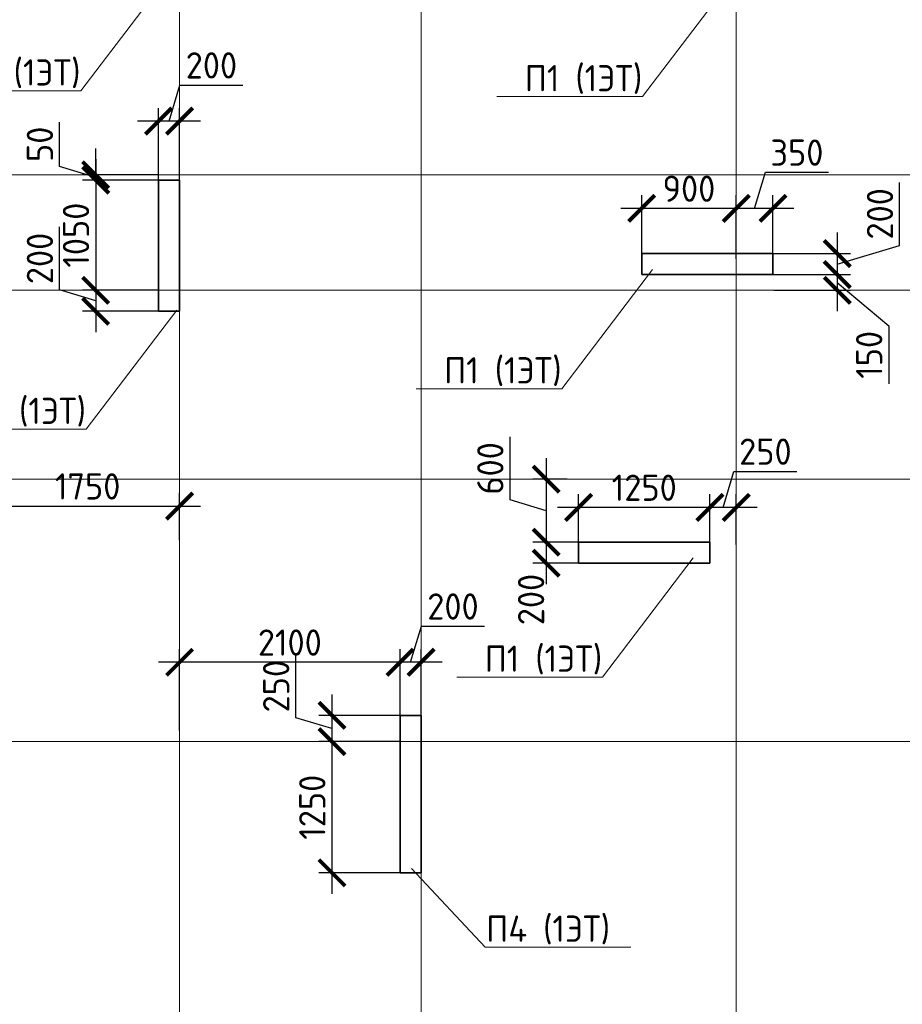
# Model space of a CAD drawing. Header units: millimetres. Extents: x 263826 to 1718326, y -423071 to 70137.
# Tile 216 of 256: x 457584 to 465988, y -41980 to -32600. Entities that reach past the tile are written whole.
import ezdxf
from ezdxf import colors
from ezdxf.entities.mleader import LeaderData, LeaderLine
from ezdxf.math import Vec2, Vec3

# ---------------------------------------------------------------- set-up
doc = ezdxf.new("R2010")
doc.units = ezdxf.units.MM
doc.linetypes.add('______5', pattern=[1100, 800, -100, 100, -100])
doc.linetypes.add('осевая', pattern=[50.8, 31.75, -6.35, 6.35, -6.35])
doc.layers.add('Колонна_ бетон', color=7, linetype='Continuous', lineweight=50, true_color=0xb4b496)
for name, color, linetype, lineweight in [('Оси', 40, '______5', 18), ('подоснова', 151, 'Continuous', 5), ('РАЗМЕРЫ', 1, 'Continuous', 9)]:
    doc.layers.add(name, color=color, linetype=linetype, lineweight=lineweight)
doc.styles.add('GOST-2.304_Type-B', font='GOST_Common.ttf')
doc.dimstyles.new('СПДС', dxfattribs={"dimscale": 100, "dimtxt": 2.5, "dimasz": 2.5, "dimexe": 1.25, "dimexo": 0, "dimtad": 1, "dimdec": 0, "dimtxsty": 'GOST-2.304_Type-B', "dimblk": 'ARCHTICK', "dimcen": 2.5, "dimdle": 2, "dimadec": 0, "dimazin": 2, "dimtfac": 0.75, "dimtdec": 0, "dimtmove": 1, "dimatfit": 3, "dimfxl": 1, "dimtolj": 1, "dimarcsym": 1})

# ---------------------------------------------------------------- blocks, each defined once
blk = doc.blocks.new('оси2')
at = {"layer": 'Оси', "color": 16, "linetype": 'осевая', "lineweight": 0, "ltscale": 0.5, "transparency": 33554687}
for p, q in [((1015145.5, 5465.4), (1015145.5, -20739.3)), ((1017445.5, 5465.4), (1017445.5, -20739.3)), ((1020445.5, 5465.4), (1020445.5, -20739.3)), ((979200, -4392.9), (1032582.1, -4392.9)), ((979200, -5492.9), (1032582.1, -5492.9)), ((979200, -7292.9), (1032582.1, -7292.9)), ((979200, -9792.9), (1032582.1, -9792.9))]:
    blk.add_line(p, q, dxfattribs=at)
blk = doc.blocks.new('_ArchTick')
at = {"color": 0, "linetype": 'ByBlock', "const_width": 0.15}
blk.add_lwpolyline([(-0.5, -0.5), (0.5, 0.5)], dxfattribs=at)
blk = doc.blocks.new('*D83')
at = {"layer": 'DEFPOINTS', "color": 0, "lineweight": 0, "transparency": 16777216}
for p in [(461206.8, -38721.2), (461206.8, -39527.6, -360), (461406.6, -39527.6)]:
    blk.add_point(p, dxfattribs=at)
at = {"layer": 'РАЗМЕРЫ', "color": 0, "lineweight": -2, "transparency": 16777216}
for p, q in [((461306.7, -38721.2), (461409.8, -38377.5)), ((461409.8, -38377.5), (462009.8, -38377.5)), ((461206.8, -39527.6), (461206.8, -38596.2)), ((461406.6, -39527.6), (461406.6, -38596.2)), ((461606.6, -38721.2), (461006.8, -38721.2))]:
    blk.add_line(p, q, dxfattribs=at)
at = {"layer": 'РАЗМЕРЫ', "color": 0, "lineweight": -2, "transparency": 16777216, "xscale": 250, "yscale": 250, "zscale": 250, "rotation": 180}
blk.add_blockref('_ArchTick', (461206.8, -38721.2), dxfattribs=at)
at = {"layer": 'РАЗМЕРЫ', "color": 0, "lineweight": -2, "transparency": 16777216, "xscale": 250, "yscale": 250, "zscale": 250}
blk.add_blockref('_ArchTick', (461406.6, -38721.2), dxfattribs=at)
at = {"layer": 'РАЗМЕРЫ', "color": 0, "lineweight": 0, "transparency": 16777216, "insert": (461709.8, -38190), "char_height": 250, "attachment_point": 5, "style": 'GOST-2.304_Type-B'}
blk.add_mtext('\\A1;200', dxfattribs=at)
blk = doc.blocks.new('*D84')
at = {"layer": 'DEFPOINTS', "color": 0, "lineweight": 0, "transparency": 16777216}
for p in [(459106.6, -38721.2), (461206.8, -39217.7), (459106.6, -39372.2)]:
    blk.add_point(p, dxfattribs=at)
at = {"layer": 'РАЗМЕРЫ', "color": 0, "lineweight": -2, "transparency": 16777216}
for p, q in [((459106.6, -39372.2), (459106.6, -38596.2)), ((461206.8, -39217.7), (461206.8, -38596.2)), ((461406.8, -38721.2), (458906.6, -38721.2))]:
    blk.add_line(p, q, dxfattribs=at)
at = {"layer": 'РАЗМЕРЫ', "color": 0, "lineweight": -2, "transparency": 16777216, "xscale": 250, "yscale": 250, "zscale": 250, "rotation": 180}
blk.add_blockref('_ArchTick', (459106.6, -38721.2), dxfattribs=at)
at = {"layer": 'РАЗМЕРЫ', "color": 0, "lineweight": -2, "transparency": 16777216, "xscale": 250, "yscale": 250, "zscale": 250}
blk.add_blockref('_ArchTick', (461206.8, -38721.2), dxfattribs=at)
at = {"layer": 'РАЗМЕРЫ', "color": 0, "lineweight": 0, "transparency": 16777216, "insert": (460156.7, -38533.7), "char_height": 250, "attachment_point": 5, "style": 'GOST-2.304_Type-B'}
blk.add_mtext('\\A1;2100', dxfattribs=at)
blk = doc.blocks.new('*D85')
at = {"layer": 'DEFPOINTS', "color": 0, "lineweight": 0, "transparency": 16777216}
for p in [(461306.6, -39227.6, -200), (460557.8, -39477.6), (461206.8, -39477.6, -560)]:
    blk.add_point(p, dxfattribs=at)
at = {"layer": 'РАЗМЕРЫ', "color": 0, "lineweight": -2, "transparency": 16777216}
for p, q in [((460214.1, -39249.4), (460214.1, -38649.4)), ((460557.8, -39027.6), (460557.8, -39677.6)), ((460557.8, -39352.6), (460214.1, -39249.4)), ((461306.6, -39227.6), (460432.8, -39227.6)), ((461206.8, -39477.6), (460432.8, -39477.6))]:
    blk.add_line(p, q, dxfattribs=at)
at = {"layer": 'РАЗМЕРЫ', "color": 0, "lineweight": -2, "transparency": 16777216, "xscale": 250, "yscale": 250, "zscale": 250}
for p, rotation in [((460557.8, -39227.6), 90), ((460557.8, -39477.6), 270)]:
    blk.add_blockref('_ArchTick', p, dxfattribs=dict(at, rotation=rotation))
at = {"layer": 'РАЗМЕРЫ', "color": 0, "lineweight": 0, "transparency": 16777216, "insert": (460026.6, -38949.4), "char_height": 250, "attachment_point": 5, "rotation": 90, "style": 'GOST-2.304_Type-B'}
blk.add_mtext('\\A1;250', dxfattribs=at)
blk = doc.blocks.new('*D86')
at = {"layer": 'DEFPOINTS', "color": 0, "lineweight": 0, "transparency": 16777216}
for p in [(461206.8, -39477.6, -560), (460557.8, -40727.6), (461206.8, -40727.6, -200)]:
    blk.add_point(p, dxfattribs=at)
at = {"layer": 'РАЗМЕРЫ', "color": 0, "lineweight": -2, "transparency": 16777216}
for p, q in [((460557.8, -39277.6), (460557.8, -40927.6)), ((461206.8, -39477.6), (460432.8, -39477.6)), ((461206.8, -40727.6), (460432.8, -40727.6))]:
    blk.add_line(p, q, dxfattribs=at)
at = {"layer": 'РАЗМЕРЫ', "color": 0, "lineweight": -2, "transparency": 16777216, "xscale": 250, "yscale": 250, "zscale": 250}
for p, rotation in [((460557.8, -39477.6), 90), ((460557.8, -40727.6), 270)]:
    blk.add_blockref('_ArchTick', p, dxfattribs=dict(at, rotation=rotation))
at = {"layer": 'РАЗМЕРЫ', "color": 0, "lineweight": 0, "transparency": 16777216, "insert": (460370.3, -40102.6), "char_height": 250, "attachment_point": 5, "rotation": 90, "style": 'GOST-2.304_Type-B'}
blk.add_mtext('\\A1;1250', dxfattribs=at)
blk = doc.blocks.new('*D151')
at = {"layer": 'DEFPOINTS', "color": 0, "lineweight": 0, "transparency": 16777216}
for p in [(458906.9, -33566.2), (458906.9, -34177.6), (459106.8, -34177.6)]:
    blk.add_point(p, dxfattribs=at)
at = {"layer": 'РАЗМЕРЫ', "color": 0, "lineweight": -2, "transparency": 16777216}
for p, q in [((459006.9, -33566.2), (459110, -33222.5)), ((459110, -33222.5), (459710, -33222.5)), ((458906.9, -34177.6), (458906.9, -33441.2)), ((459106.8, -34177.6), (459106.8, -33441.2)), ((459306.8, -33566.2), (458706.9, -33566.2))]:
    blk.add_line(p, q, dxfattribs=at)
at = {"layer": 'РАЗМЕРЫ', "color": 0, "lineweight": -2, "transparency": 16777216, "xscale": 250, "yscale": 250, "zscale": 250, "rotation": 180}
blk.add_blockref('_ArchTick', (458906.9, -33566.2), dxfattribs=at)
at = {"layer": 'РАЗМЕРЫ', "color": 0, "lineweight": -2, "transparency": 16777216, "xscale": 250, "yscale": 250, "zscale": 250}
blk.add_blockref('_ArchTick', (459106.8, -33566.2), dxfattribs=at)
at = {"layer": 'РАЗМЕРЫ', "color": 0, "lineweight": 0, "transparency": 16777216, "insert": (459410, -33035), "char_height": 250, "attachment_point": 5, "style": 'GOST-2.304_Type-B'}
blk.add_mtext('\\A1;200', dxfattribs=at)
blk = doc.blocks.new('*D152')
at = {"layer": 'DEFPOINTS', "color": 0, "lineweight": 0, "transparency": 16777216}
for p in [(458308, -34127.6), (458906.8, -34127.6, -200), (458906.9, -34077.6, -560)]:
    blk.add_point(p, dxfattribs=at)
at = {"layer": 'РАЗМЕРЫ', "color": 0, "lineweight": -2, "transparency": 16777216}
for p, q in [((457964.2, -33999.4), (457964.2, -33574.4)), ((458308, -34077.6), (458308, -33827.6)), ((458308, -34102.6), (457964.2, -33999.4)), ((458906.9, -34077.6), (458183, -34077.6)), ((458906.8, -34127.6), (458183, -34127.6)), ((458308, -34077.6), (458308, -34127.6)), ((458308, -34127.6), (458308, -34377.6))]:
    blk.add_line(p, q, dxfattribs=at)
at = {"layer": 'РАЗМЕРЫ', "color": 0, "lineweight": -2, "transparency": 16777216, "xscale": 250, "yscale": 250, "zscale": 250}
for p, rotation in [((458308, -34077.6), 270), ((458308, -34127.6), 90)]:
    blk.add_blockref('_ArchTick', p, dxfattribs=dict(at, rotation=rotation))
at = {"layer": 'РАЗМЕРЫ', "color": 0, "lineweight": 0, "transparency": 16777216, "insert": (457776.7, -33786.9), "char_height": 250, "attachment_point": 5, "rotation": 90, "style": 'GOST-2.304_Type-B'}
blk.add_mtext('\\A1;50', dxfattribs=at)
blk = doc.blocks.new('*D153')
at = {"layer": 'DEFPOINTS', "color": 0, "lineweight": 0, "transparency": 16777216}
for p in [(458906.6, -34127.6, -200), (458308, -35177.6), (458906.8, -35177.6, -560)]:
    blk.add_point(p, dxfattribs=at)
at = {"layer": 'РАЗМЕРЫ', "color": 0, "lineweight": -2, "transparency": 16777216}
for p, q in [((458308, -33927.6), (458308, -35377.6)), ((458906.6, -34127.6), (458183, -34127.6)), ((458906.8, -35177.6), (458183, -35177.6))]:
    blk.add_line(p, q, dxfattribs=at)
at = {"layer": 'РАЗМЕРЫ', "color": 0, "lineweight": -2, "transparency": 16777216, "xscale": 250, "yscale": 250, "zscale": 250}
for p, rotation in [((458308, -34127.6), 90), ((458308, -35177.6), 270)]:
    blk.add_blockref('_ArchTick', p, dxfattribs=dict(at, rotation=rotation))
at = {"layer": 'РАЗМЕРЫ', "color": 0, "lineweight": 0, "transparency": 16777216, "insert": (458120.5, -34652.6), "char_height": 250, "attachment_point": 5, "rotation": 90, "style": 'GOST-2.304_Type-B'}
blk.add_mtext('\\A1;1050', dxfattribs=at)
blk = doc.blocks.new('*D154')
at = {"layer": 'DEFPOINTS', "color": 0, "lineweight": 0, "transparency": 16777216}
for p in [(458906.8, -35177.6, -560), (458308, -35377.6), (458906.6, -35377.6, -200)]:
    blk.add_point(p, dxfattribs=at)
at = {"layer": 'РАЗМЕРЫ', "color": 0, "lineweight": -2, "transparency": 16777216}
for p, q in [((457964.2, -35174.4), (457964.2, -34574.4)), ((458308, -34977.6), (458308, -35577.6)), ((458308, -35277.6), (457964.2, -35174.4)), ((458906.8, -35177.6), (458183, -35177.6)), ((458906.6, -35377.6), (458183, -35377.6))]:
    blk.add_line(p, q, dxfattribs=at)
at = {"layer": 'РАЗМЕРЫ', "color": 0, "lineweight": -2, "transparency": 16777216, "xscale": 250, "yscale": 250, "zscale": 250}
for p, rotation in [((458308, -35177.6), 90), ((458308, -35377.6), 270)]:
    blk.add_blockref('_ArchTick', p, dxfattribs=dict(at, rotation=rotation))
at = {"layer": 'РАЗМЕРЫ', "color": 0, "lineweight": 0, "transparency": 16777216, "insert": (457776.7, -34874.4), "char_height": 250, "attachment_point": 5, "rotation": 90, "style": 'GOST-2.304_Type-B'}
blk.add_mtext('\\A1;200', dxfattribs=at)
blk = doc.blocks.new('*D162')
at = {"layer": 'DEFPOINTS', "color": 0, "lineweight": 0, "transparency": 16777216}
for p in [(464756.6, -34827.6), (464756.6, -35027.6), (465369.3, -35027.6)]:
    blk.add_point(p, dxfattribs=at)
at = {"layer": 'РАЗМЕРЫ', "color": 0, "lineweight": -2, "transparency": 16777216}
for p, q in [((465963.1, -34749.4), (465963.1, -34149.4)), ((465369.3, -34627.6), (465369.3, -35227.6)), ((465369.3, -34927.6), (465963.1, -34749.4)), ((464756.6, -34827.6), (465494.3, -34827.6)), ((464756.6, -35027.6), (465494.3, -35027.6))]:
    blk.add_line(p, q, dxfattribs=at)
at = {"layer": 'РАЗМЕРЫ', "color": 0, "lineweight": -2, "transparency": 16777216, "xscale": 250, "yscale": 250, "zscale": 250}
for p, rotation in [((465369.3, -34827.6), 90), ((465369.3, -35027.6), 270)]:
    blk.add_blockref('_ArchTick', p, dxfattribs=dict(at, rotation=rotation))
at = {"layer": 'РАЗМЕРЫ', "color": 0, "lineweight": 0, "transparency": 16777216, "insert": (465775.6, -34449.4), "char_height": 250, "attachment_point": 5, "rotation": 90, "style": 'GOST-2.304_Type-B'}
blk.add_mtext('\\A1;200', dxfattribs=at)
blk = doc.blocks.new('*D163')
at = {"layer": 'DEFPOINTS', "color": 0, "lineweight": 0, "transparency": 16777216}
for p in [(464833.8, -35027.6), (464764.8, -35177.6, -560), (465369.3, -35177.6)]:
    blk.add_point(p, dxfattribs=at)
at = {"layer": 'РАЗМЕРЫ', "color": 0, "lineweight": -2, "transparency": 16777216}
for p, q in [((465369.3, -34827.6), (465369.3, -35377.6)), ((464833.8, -35027.6), (465494.3, -35027.6)), ((465369.3, -35102.6), (465860.3, -35517.7)), ((464764.8, -35177.6), (465494.3, -35177.6)), ((465860.3, -35517.7), (465860.3, -36067.7))]:
    blk.add_line(p, q, dxfattribs=at)
at = {"layer": 'РАЗМЕРЫ', "color": 0, "lineweight": -2, "transparency": 16777216, "xscale": 250, "yscale": 250, "zscale": 250}
for p, rotation in [((465369.3, -35027.6), 90), ((465369.3, -35177.6), 270)]:
    blk.add_blockref('_ArchTick', p, dxfattribs=dict(at, rotation=rotation))
at = {"layer": 'РАЗМЕРЫ', "color": 0, "lineweight": 0, "transparency": 16777216, "insert": (465672.8, -35792.7), "char_height": 250, "attachment_point": 5, "rotation": 90, "style": 'GOST-2.304_Type-B'}
blk.add_mtext('\\A1;150', dxfattribs=at)
blk = doc.blocks.new('*D164')
at = {"layer": 'DEFPOINTS', "color": 0, "lineweight": 0, "transparency": 16777216}
for p in [(464406.6, -34397.2), (464406.6, -34877.6), (464756.8, -34877.6)]:
    blk.add_point(p, dxfattribs=at)
at = {"layer": 'РАЗМЕРЫ', "color": 0, "lineweight": -2, "transparency": 16777216}
for p, q in [((464581.7, -34397.2), (464684.8, -34053.5)), ((464684.8, -34053.5), (465284.8, -34053.5)), ((464406.6, -34877.6), (464406.6, -34272.2)), ((464756.8, -34877.6), (464756.8, -34272.2)), ((464956.8, -34397.2), (464206.6, -34397.2))]:
    blk.add_line(p, q, dxfattribs=at)
at = {"layer": 'РАЗМЕРЫ', "color": 0, "lineweight": -2, "transparency": 16777216, "xscale": 250, "yscale": 250, "zscale": 250, "rotation": 180}
blk.add_blockref('_ArchTick', (464406.6, -34397.2), dxfattribs=at)
at = {"layer": 'РАЗМЕРЫ', "color": 0, "lineweight": -2, "transparency": 16777216, "xscale": 250, "yscale": 250, "zscale": 250}
blk.add_blockref('_ArchTick', (464756.8, -34397.2), dxfattribs=at)
at = {"layer": 'РАЗМЕРЫ', "color": 0, "lineweight": 0, "transparency": 16777216, "insert": (464984.8, -33866), "char_height": 250, "attachment_point": 5, "style": 'GOST-2.304_Type-B'}
blk.add_mtext('\\A1;350', dxfattribs=at)
blk = doc.blocks.new('*D165')
at = {"layer": 'DEFPOINTS', "color": 0, "lineweight": 0, "transparency": 16777216}
for p in [(463506.8, -34397.2), (464406.6, -34686.7), (463506.8, -34877.6)]:
    blk.add_point(p, dxfattribs=at)
at = {"layer": 'РАЗМЕРЫ', "color": 0, "lineweight": -2, "transparency": 16777216}
for p, q in [((463506.8, -34877.6), (463506.8, -34272.2)), ((464406.6, -34686.7), (464406.6, -34272.2)), ((464606.6, -34397.2), (463306.8, -34397.2))]:
    blk.add_line(p, q, dxfattribs=at)
at = {"layer": 'РАЗМЕРЫ', "color": 0, "lineweight": -2, "transparency": 16777216, "xscale": 250, "yscale": 250, "zscale": 250, "rotation": 180}
blk.add_blockref('_ArchTick', (463506.8, -34397.2), dxfattribs=at)
at = {"layer": 'РАЗМЕРЫ', "color": 0, "lineweight": -2, "transparency": 16777216, "xscale": 250, "yscale": 250, "zscale": 250}
blk.add_blockref('_ArchTick', (464406.6, -34397.2), dxfattribs=at)
at = {"layer": 'РАЗМЕРЫ', "color": 0, "lineweight": 0, "transparency": 16777216, "insert": (463956.7, -34209.7), "char_height": 250, "attachment_point": 5, "style": 'GOST-2.304_Type-B'}
blk.add_mtext('\\A1;900', dxfattribs=at)
blk = doc.blocks.new('*D166')
at = {"layer": 'DEFPOINTS', "color": 0, "lineweight": 0, "transparency": 16777216}
for p in [(464156.4, -37246.2), (464406.6, -37599.7), (464156.4, -37627.6)]:
    blk.add_point(p, dxfattribs=at)
at = {"layer": 'РАЗМЕРЫ', "color": 0, "lineweight": -2, "transparency": 16777216}
for p, q in [((464281.5, -37246.2), (464384.7, -36902.5)), ((464384.7, -36902.5), (464984.7, -36902.5)), ((464156.4, -37627.6), (464156.4, -37121.2)), ((464406.6, -37599.7), (464406.6, -37121.2)), ((464606.6, -37246.2), (463956.4, -37246.2))]:
    blk.add_line(p, q, dxfattribs=at)
at = {"layer": 'РАЗМЕРЫ', "color": 0, "lineweight": -2, "transparency": 16777216, "xscale": 250, "yscale": 250, "zscale": 250, "rotation": 180}
blk.add_blockref('_ArchTick', (464156.4, -37246.2), dxfattribs=at)
at = {"layer": 'РАЗМЕРЫ', "color": 0, "lineweight": -2, "transparency": 16777216, "xscale": 250, "yscale": 250, "zscale": 250}
blk.add_blockref('_ArchTick', (464406.6, -37246.2), dxfattribs=at)
at = {"layer": 'РАЗМЕРЫ', "color": 0, "lineweight": 0, "transparency": 16777216, "insert": (464684.7, -36715), "char_height": 250, "attachment_point": 5, "style": 'GOST-2.304_Type-B'}
blk.add_mtext('\\A1;250', dxfattribs=at)
blk = doc.blocks.new('*D167')
at = {"layer": 'DEFPOINTS', "color": 0, "lineweight": 0, "transparency": 16777216}
for p in [(462906.4, -37246.2), (462906.4, -37627.6), (464156.4, -37627.6)]:
    blk.add_point(p, dxfattribs=at)
at = {"layer": 'РАЗМЕРЫ', "color": 0, "lineweight": -2, "transparency": 16777216}
for p, q in [((462906.4, -37627.6), (462906.4, -37121.2)), ((464156.4, -37627.6), (464156.4, -37121.2)), ((464356.4, -37246.2), (462706.4, -37246.2))]:
    blk.add_line(p, q, dxfattribs=at)
at = {"layer": 'РАЗМЕРЫ', "color": 0, "lineweight": -2, "transparency": 16777216, "xscale": 250, "yscale": 250, "zscale": 250, "rotation": 180}
blk.add_blockref('_ArchTick', (462906.4, -37246.2), dxfattribs=at)
at = {"layer": 'РАЗМЕРЫ', "color": 0, "lineweight": -2, "transparency": 16777216, "xscale": 250, "yscale": 250, "zscale": 250}
blk.add_blockref('_ArchTick', (464156.4, -37246.2), dxfattribs=at)
at = {"layer": 'РАЗМЕРЫ', "color": 0, "lineweight": 0, "transparency": 16777216, "insert": (463531.4, -37058.7), "char_height": 250, "attachment_point": 5, "style": 'GOST-2.304_Type-B'}
blk.add_mtext('\\A1;1250', dxfattribs=at)
blk = doc.blocks.new('*D168')
at = {"layer": 'DEFPOINTS', "color": 0, "lineweight": 0, "transparency": 16777216}
for p in [(462797.6, -36977.6, -560), (462596.8, -37577.6), (462964.7, -37577.6, -200)]:
    blk.add_point(p, dxfattribs=at)
at = {"layer": 'РАЗМЕРЫ', "color": 0, "lineweight": -2, "transparency": 16777216}
for p, q in [((462253.1, -37174.4), (462253.1, -36574.4)), ((462596.8, -36777.6), (462596.8, -37777.6)), ((462797.6, -36977.6), (462471.8, -36977.6)), ((462596.8, -37277.6), (462253.1, -37174.4)), ((462964.7, -37577.6), (462471.8, -37577.6))]:
    blk.add_line(p, q, dxfattribs=at)
at = {"layer": 'РАЗМЕРЫ', "color": 0, "lineweight": -2, "transparency": 16777216, "xscale": 250, "yscale": 250, "zscale": 250}
for p, rotation in [((462596.8, -36977.6), 90), ((462596.8, -37577.6), 270)]:
    blk.add_blockref('_ArchTick', p, dxfattribs=dict(at, rotation=rotation))
at = {"layer": 'РАЗМЕРЫ', "color": 0, "lineweight": 0, "transparency": 16777216, "insert": (462065.6, -36874.4), "char_height": 250, "attachment_point": 5, "rotation": 90, "style": 'GOST-2.304_Type-B'}
blk.add_mtext('\\A1;600', dxfattribs=at)
blk = doc.blocks.new('*D169')
at = {"layer": 'DEFPOINTS', "color": 0, "lineweight": 0, "transparency": 16777216}
for p in [(463041.3, -37577.6, -200), (462596.8, -37777.6), (463041.3, -37777.6, -200)]:
    blk.add_point(p, dxfattribs=at)
at = {"layer": 'РАЗМЕРЫ', "color": 0, "lineweight": -2, "transparency": 16777216}
for p, q in [((462596.8, -37377.6), (462596.8, -37977.6)), ((463041.3, -37577.6), (462471.8, -37577.6)), ((463041.3, -37777.6), (462471.8, -37777.6))]:
    blk.add_line(p, q, dxfattribs=at)
at = {"layer": 'РАЗМЕРЫ', "color": 0, "lineweight": -2, "transparency": 16777216, "xscale": 250, "yscale": 250, "zscale": 250}
for p, rotation in [((462596.8, -37577.6), 90), ((462596.8, -37777.6), 270)]:
    blk.add_blockref('_ArchTick', p, dxfattribs=dict(at, rotation=rotation))
at = {"layer": 'РАЗМЕРЫ', "color": 0, "lineweight": 0, "transparency": 16777216, "insert": (462453.8, -38123.7), "char_height": 250, "attachment_point": 5, "rotation": 90, "style": 'GOST-2.304_Type-B'}
blk.add_mtext('\\A1;200', dxfattribs=at)
blk = doc.blocks.new('*D171')
at = {"layer": 'DEFPOINTS', "color": 0, "lineweight": 0, "transparency": 16777216}
for p in [(459106.6, -37233.7), (457356.4, -37556.7), (459106.6, -37556.7)]:
    blk.add_point(p, dxfattribs=at)
at = {"layer": 'РАЗМЕРЫ', "color": 0, "lineweight": -2, "transparency": 16777216}
for p, q in [((457356.4, -37556.7), (457356.4, -37108.7)), ((459106.6, -37556.7), (459106.6, -37108.7)), ((457156.4, -37233.7), (459306.6, -37233.7))]:
    blk.add_line(p, q, dxfattribs=at)
at = {"layer": 'РАЗМЕРЫ', "color": 0, "lineweight": -2, "transparency": 16777216, "xscale": 250, "yscale": 250, "zscale": 250, "rotation": 180}
blk.add_blockref('_ArchTick', (457356.4, -37233.7), dxfattribs=at)
at = {"layer": 'РАЗМЕРЫ', "color": 0, "lineweight": -2, "transparency": 16777216, "xscale": 250, "yscale": 250, "zscale": 250}
blk.add_blockref('_ArchTick', (459106.6, -37233.7), dxfattribs=at)
at = {"layer": 'РАЗМЕРЫ', "color": 0, "lineweight": 0, "transparency": 16777216, "insert": (458231.5, -37046.2), "char_height": 250, "attachment_point": 5, "style": 'GOST-2.304_Type-B'}
blk.add_mtext('\\A1;1750', dxfattribs=at)
blk = doc.blocks.new('_None')

msp = doc.modelspace()

# ---------------------------------------------------------------- linework, layer by layer
at = {"layer": 'Колонна_ бетон', "color": 180, "linetype": 'Continuous', "lineweight": 35, "transparency": 33554687}
for p, q in [((459106.6295, -34127.56847, -7257.37226), (458906.6295, -34127.56847, -7257.37226)), ((458906.6295, -35377.56843, -7257.37226), (458906.6295, -34127.56847, -7257.37226)), ((459106.6295, -34127.56847, -7257.37226), (459106.6295, -35377.56843, -7257.37226)), ((463506.62953, -35027.56843, -7257.37226), (463506.62953, -34827.56843, -7257.37226)), ((464756.6295, -34827.56843, -7257.37226), (463506.62953, -34827.56843, -7257.37226)), ((464756.6295, -34827.56843, -7257.37226), (464756.6295, -35027.56843, -7257.37226)), ((464756.6295, -35027.56843, -7257.37226), (463506.62953, -35027.56843, -7257.37226)), ((459106.6295, -35377.56843, -7257.37226), (458906.6295, -35377.56843, -7257.37226)), ((464156.27084, -37577.56843, -7257.37226), (462906.27087, -37577.56843, -7257.37226)), ((462906.27087, -37577.56843, -7257.37226), (462906.27087, -37777.56843, -7257.37226)), ((464156.27084, -37777.56843, -7257.37226), (464156.27084, -37577.56843, -7257.37226)), ((462906.27087, -37777.56843, -7257.37226), (464156.27084, -37777.56843, -7257.37226)), ((461206.6295, -39227.5685, -7257.37226), (461406.6295, -39227.5685, -7257.37226)), ((461206.6295, -40727.56847, -7257.37226), (461206.6295, -39227.5685, -7257.37226)), ((461406.6295, -40727.56847, -7257.37226), (461406.6295, -39227.5685, -7257.37226)), ((461406.6295, -40727.56847, -7257.37226), (461206.6295, -40727.56847, -7257.37226))]:
    msp.add_line(p, q, dxfattribs=at)

# ---------------------------------------------------------------- block references
at = {"layer": 'РАЗМЕРЫ'}
msp.add_blockref('оси2', (-556038.78144, -29684.68687, -7617.37226), dxfattribs=at)

# ---------------------------------------------------------------- dimensions: what is measured, and where the dimension line sits
at = {"layer": 'РАЗМЕРЫ', "color": 146, "lineweight": 0, "true_color": 0x006272}
for base, p1, p2, picture, middle in [((458906.9274, -33566.24714, -7057.37226), (459106.77964, -34177.56947, -7057.37226), (458906.9274, -34177.56947, -7057.37226), '*D151', (459172.47852, -33034.99714, -7057.37226)), ((464406.63187, -34397.24714, -7057.37226), (464756.77964, -34877.56947, -7057.37226), (464406.63187, -34877.56947, -7057.37226), '*D164', (464747.33075, -33865.99714, -7057.37226)), ((463506.77964, -34397.24714, -7057.37226), (464406.63187, -34686.74714, -7057.37226), (463506.77964, -34877.56947, -7057.37226), '*D165', (463956.70575, -34209.74714, -7057.37226)), ((464156.41953, -37246.24714, -7057.37226), (464406.63187, -37599.74714, -7057.37226), (464156.41953, -37627.56336, -7057.37226), '*D166', (464447.1507, -36714.99714, -7057.37226)), ((459106.63187, -37233.74714, -7057.37226), (457356.41953, -37556.74714, -7057.37226), (459106.63187, -37556.74714, -7057.37226), '*D171', (458231.5257, -37046.24714, -7057.37226)), ((462906.41953, -37246.24714, -7057.37226), (464156.41953, -37627.56336, -7057.37226), (462906.41953, -37627.56336, -7057.37226), '*D167', (463531.41953, -37058.74714, -7057.37226)), ((461206.77964, -38721.24714, -7057.37226), (461406.63187, -39527.56909, -7057.37226), (461206.77964, -39527.56909, -7417.37226), '*D83', (461472.33075, -38189.99714, -7057.37226)), ((459106.63187, -38721.24714, -7057.37226), (461206.77964, -39217.74714, -7057.37226), (459106.63187, -39372.24714, -7057.37226), '*D84', (460156.70575, -38533.74714, -7057.37226))]:
    dim = msp.add_linear_dim(base=base, p1=p1, p2=p2, dimstyle='СПДС', override={"dimtofl": 0}, dxfattribs=at)
    dim.commit()
    dim.dimension.update_dxf_attribs({"geometry": picture, "text_midpoint": middle})
for base, p1, p2, picture, middle in [((458307.99772, -34127.56847, -7057.37226), (458906.9274, -34077.56843, -7617.37226), (458906.77964, -34127.56847, -7257.37226), '*D152', (457776.74772, -33936.94345, -7057.37226)), ((458307.99772, -35177.56843, -7057.37226), (458906.6295, -34127.56847, -7257.37226), (458906.77964, -35177.56843, -7617.37226), '*D153', (458120.49772, -34652.56845, -7057.37226)), ((465369.34995, -35027.56843, -7057.37226), (464756.6295, -34827.56843, -7057.37226), (464756.6295, -35027.56843, -7057.37226), '*D162', (465775.59995, -34686.94343, -7057.37226)), ((458307.99772, -35377.56843, -7057.37226), (458906.77964, -35177.56843, -7617.37226), (458906.6295, -35377.56843, -7257.37226), '*D154', (457776.74772, -35111.94343, -7057.37226)), ((462596.84995, -37577.56843, -7057.37226), (462797.59995, -36977.56843, -7617.37226), (462964.72496, -37577.56843, -7257.37226), '*D168', (462065.59995, -37111.94343, -7057.37226)), ((460557.84995, -39477.56843, -7057.37226), (461306.6295, -39227.5685, -7257.37226), (461206.77964, -39477.56843, -7617.37226), '*D85', (460026.59995, -39186.94347, -7057.37226)), ((460557.84995, -40727.56847, -7057.37226), (461206.77964, -39477.56843, -7617.37226), (461206.77964, -40727.56847, -7257.37226), '*D86', (460370.34995, -40102.56845, -7057.37226))]:
    dim = msp.add_linear_dim(base=base, p1=p1, p2=p2, angle=90, dimstyle='СПДС', override={"dimtofl": 0}, dxfattribs=at)
    dim.commit()
    dim.dimension.update_dxf_attribs({"geometry": picture, "text_midpoint": middle})
for base, p1, p2, picture, middle in [((465369.34995, -35177.56843, -7057.37226), (464833.84995, -35027.56843, -7057.37226), (464764.84995, -35177.56843, -7617.37226), '*D163', (465860.34995, -35580.24714, -7057.37226)), ((462596.84995, -37777.56843, -7057.37226), (463041.34995, -37577.56843, -7257.37226), (463041.34995, -37777.56843, -7257.37226), '*D169', (462641.34995, -38123.74714, -7057.37226))]:
    dim = msp.add_linear_dim(base=base, p1=p1, p2=p2, angle=90, dimstyle='СПДС', override={"dimtofl": 0}, dxfattribs=at)
    dim.commit()
    dim.dimension.update_dxf_attribs({"geometry": picture, "text_midpoint": middle, "dimtype": 160})

# ---------------------------------------------------------------- leaders
at = {"layer": 'подоснова', "color": 4, "ltscale": 0.3}
ml = msp.add_multileader_mtext('Standard', dxfattribs=at)
ml.set_content('П1 (1ЭТ)', color=4, style='GOST-2.304_Type-B')
ml.set_leader_properties(color=256, linetype='ByLayer', lineweight=15)
ml.set_arrow_properties(name='NONE')
ml.build(insert=Vec2(0, 0))
ml.multileader.update_dxf_attribs({"text_left_attachment_type": 6, "text_right_attachment_type": 6, "dogleg_length": 0.1, "arrow_head_size": 18})
ctx = ml.context
ctx.base_point, ctx.char_height, ctx.arrow_head_size, ctx.landing_gap_size, ctx.plane_origin = Vec3(457041.10627, -33277.11876), 250, 18, 20, Vec3(449186.14105, -32009.21268)
ctx.left_attachment, ctx.right_attachment, ctx.text_align_type = 6, 6, 1
notes = []
notes.append((ctx, [(1, (1, 1, 0), (458166.81234, -33277.11876), (-1, 0), 0.1, [(0, [(459029.0764, -32141.40054)], 0, [])])]))
ctx.mtext.insert, ctx.mtext.alignment, ctx.mtext.flow_direction = Vec3(457603.90931, -32977.11876), 2, 5
ml = msp.add_multileader_mtext('Standard', dxfattribs=at)
ml.set_content('П1 (1ЭТ)', color=4, style='GOST-2.304_Type-B')
ml.set_leader_properties(color=256, linetype='ByLayer', lineweight=15)
ml.set_arrow_properties(name='NONE')
ml.build(insert=Vec2(0, 0))
ml.multileader.update_dxf_attribs({"text_left_attachment_type": 6, "text_right_attachment_type": 6, "dogleg_length": 0.1, "arrow_head_size": 18})
ctx = ml.context
ctx.base_point, ctx.char_height, ctx.arrow_head_size, ctx.landing_gap_size, ctx.plane_origin = Vec3(462390.05413, -33331.95722), 250, 18, 20, Vec3(454535.08891, -32064.05114)
ctx.left_attachment, ctx.right_attachment, ctx.text_align_type = 6, 6, 1
notes.append((ctx, [(1, (1, 1, 0), (463515.76019, -33331.95722), (-1, 0), 0.1, [(0, [(464378.02426, -32196.23899)], 0, [])])]))
ctx.mtext.insert, ctx.mtext.alignment, ctx.mtext.flow_direction = Vec3(462952.85716, -33031.95722), 2, 5
ml = msp.add_multileader_mtext('Standard', dxfattribs=at)
ml.set_content('П1 (1ЭТ)', color=4, style='GOST-2.304_Type-B')
ml.set_leader_properties(color=256, linetype='ByLayer', lineweight=15)
ml.set_arrow_properties(name='NONE')
ml.build(insert=Vec2(0, 0))
ml.multileader.update_dxf_attribs({"text_left_attachment_type": 6, "text_right_attachment_type": 6, "dogleg_length": 0.1, "arrow_head_size": 18})
ctx = ml.context
ctx.base_point, ctx.char_height, ctx.arrow_head_size, ctx.landing_gap_size, ctx.plane_origin = Vec3(461622.00056, -36115.00932), 250, 18, 20, Vec3(453767.03534, -34847.10324)
ctx.left_attachment, ctx.right_attachment, ctx.text_align_type = 6, 6, 1
notes.append((ctx, [(1, (1, 1, 0), (462747.70662, -36115.00932), (-1, 0), 0.1, [(0, [(463609.97069, -34979.29109)], 0, [])])]))
ctx.mtext.insert, ctx.mtext.alignment, ctx.mtext.flow_direction = Vec3(462184.80359, -35815.00932), 2, 5
ml = msp.add_multileader_mtext('Standard', dxfattribs=at)
ml.set_content('П1 (1ЭТ)', color=4, style='GOST-2.304_Type-B')
ml.set_leader_properties(color=256, linetype='ByLayer', lineweight=15)
ml.set_arrow_properties(name='NONE')
ml.build(insert=Vec2(0, 0))
ml.multileader.update_dxf_attribs({"text_left_attachment_type": 6, "text_right_attachment_type": 6, "dogleg_length": 0.1, "arrow_head_size": 18})
ctx = ml.context
ctx.base_point, ctx.char_height, ctx.arrow_head_size, ctx.landing_gap_size, ctx.plane_origin = Vec3(457092.86063, -36501.21058), 250, 18, 20, Vec3(449237.89541, -35233.3045)
ctx.left_attachment, ctx.right_attachment, ctx.text_align_type = 6, 6, 1
notes.append((ctx, [(1, (1, 1, 0), (458218.56669, -36501.21058), (-1, 0), 0.1, [(0, [(459080.83075, -35365.49235)], 0, [])])]))
ctx.mtext.insert, ctx.mtext.alignment, ctx.mtext.flow_direction = Vec3(457655.66366, -36201.21058), 2, 5
ml = msp.add_multileader_mtext('Standard', dxfattribs=at)
ml.set_content('П1 (1ЭТ)', color=4, style='GOST-2.304_Type-B')
ml.set_leader_properties(color=256, linetype='ByLayer', lineweight=15)
ml.set_arrow_properties(name='NONE')
ml.build(insert=Vec2(0, 0))
ml.multileader.update_dxf_attribs({"text_left_attachment_type": 6, "text_right_attachment_type": 6, "dogleg_length": 0.1, "arrow_head_size": 18})
ctx = ml.context
ctx.base_point, ctx.char_height, ctx.arrow_head_size, ctx.landing_gap_size, ctx.plane_origin = Vec3(462008.53227, -38862.50252), 250, 18, 20, Vec3(454153.56704, -37594.59644)
ctx.left_attachment, ctx.right_attachment, ctx.text_align_type = 6, 6, 1
notes.append((ctx, [(1, (1, 1, 0), (463134.23833, -38862.50252), (-1, 0), 0.1, [(0, [(463996.50239, -37726.7843)], 0, [])])]))
ctx.mtext.insert, ctx.mtext.alignment, ctx.mtext.flow_direction = Vec3(462571.3353, -38562.50252), 2, 5
at = {"layer": 'подоснова', "color": 5, "ltscale": 0.3}
ml = msp.add_multileader_mtext('Standard', dxfattribs=at)
ml.set_content('П4 (1ЭТ)', color=5, style='GOST-2.304_Type-B')
ml.set_leader_properties(color=256, linetype='ByLayer', lineweight=15)
ml.set_arrow_properties(name='NONE')
ml.build(insert=Vec2(0, 0))
ml.multileader.update_dxf_attribs({"text_left_attachment_type": 6, "text_right_attachment_type": 6, "dogleg_length": 0.1, "arrow_head_size": 18})
ctx = ml.context
ctx.base_point, ctx.char_height, ctx.arrow_head_size, ctx.landing_gap_size, ctx.plane_origin = Vec3(462015.60128, -41434.66045, -7617.37226), 250, 18, 20, Vec3(454410.17913, -39007.08255, -7617.37226)
ctx.left_attachment, ctx.right_attachment, ctx.text_align_type = 6, 6, 1
notes.append((ctx, [(0, (1, 1, 0), (462015.50128, -41434.66045, -7617.37226), (1, 0), 0.1, [(0, [(461314.86969, -40687.33771, -7617.37226)], 0, [])])]))
ctx.mtext.insert, ctx.mtext.alignment, ctx.mtext.flow_direction = Vec3(462615.90431, -41134.66045, -7617.37226), 2, 5
for ctx, leaders in notes:
    for number, flags, end, landing, length, lines in leaders:
        leader = LeaderData()
        leader.index, (leader.has_last_leader_line, leader.has_dogleg_vector, leader.attachment_direction) = number, flags
        leader.last_leader_point, leader.dogleg_vector, leader.dogleg_length = Vec3(end), Vec3(landing), length
        for number, points, colour, breaks in lines:
            line = LeaderLine()
            line.index, line.vertices, line.color, line.breaks = number, Vec3.list(points), colors.encode_raw_color(colour), breaks
            leader.lines.append(line)
        ctx.leaders.append(leader)

doc.saveas('drawing.dxf')
